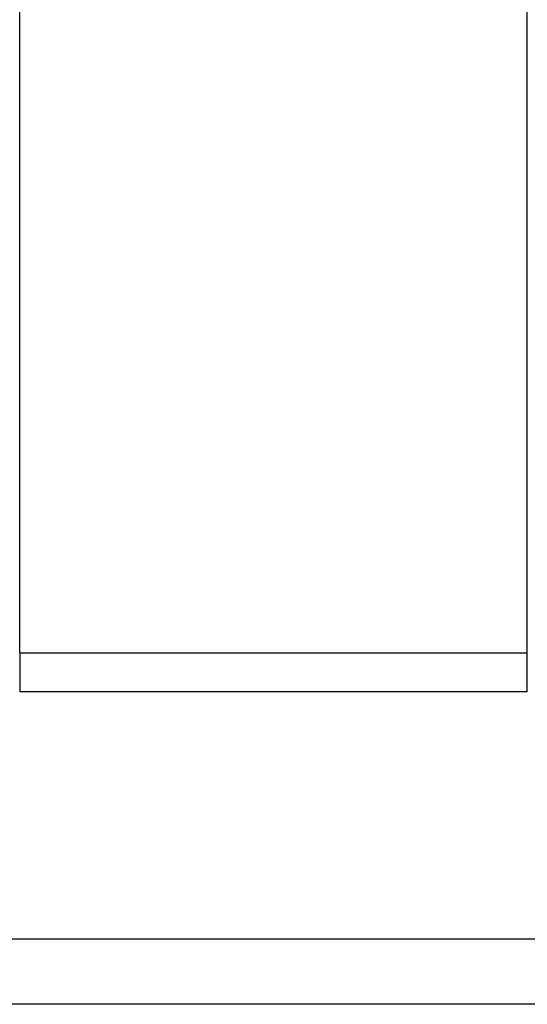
# Model space of a CAD drawing. Header units: millimetres. Extents: x 767 to 1041, y 96 to 192.
# Tile 4 of 52: x 953.79 to 961.59, y 115.86 to 130.99. Entities that reach past the tile are written whole.
import ezdxf

# ---------------------------------------------------------------- set-up
doc = ezdxf.new("R2010")
doc.units = ezdxf.units.MM
doc.header["$LTSCALE"] = 0.15
doc.layers.add('2', color=7, linetype='CONTINUOUS')

msp = doc.modelspace()

# ---------------------------------------------------------------- linework, layer by layer
at = {"layer": '2', "color": 0, "linetype": 'Continuous'}
for p, q in [((953.789, 121.259), (953.789, 142.559)), ((961.589, 121.659), (961.589, 137.559)), ((961.589, 120.659), (961.589, 121.659)), ((953.789, 121.259), (953.789, 120.659)), ((953.789, 121.259), (961.589, 121.259)), ((961.589, 120.659), (953.789, 120.659)), ((1041.089, 116.859), (930.241, 116.859)), ((1041.089, 115.859), (886.089, 115.859))]:
    msp.add_line(p, q, dxfattribs=at)

doc.saveas('drawing.dxf')
